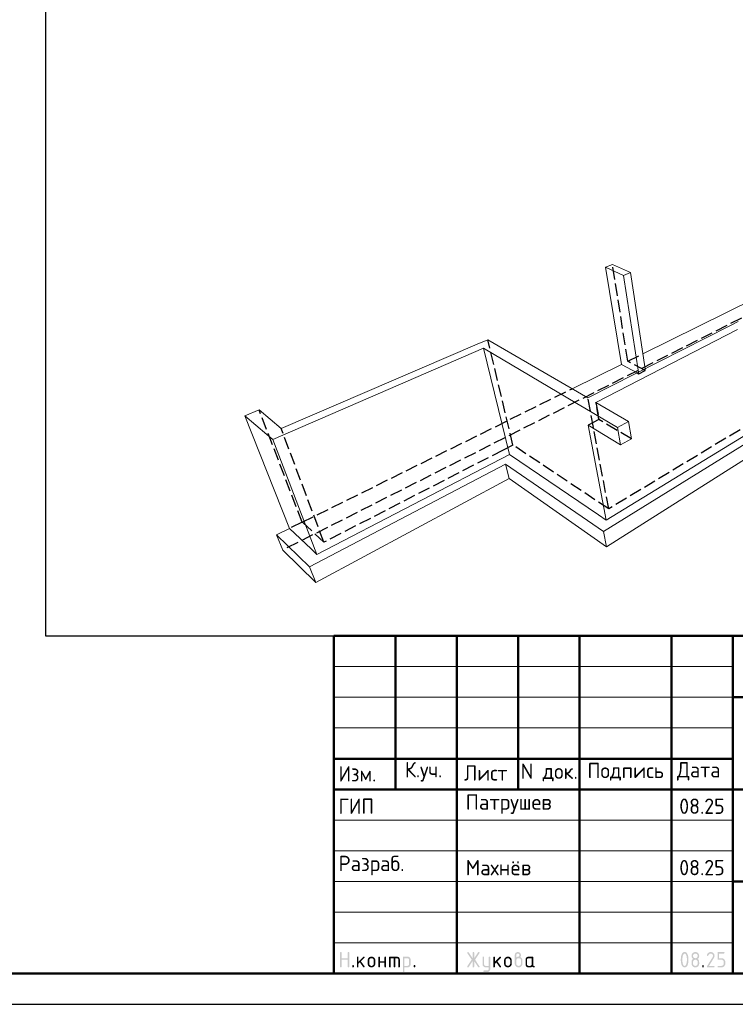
# Model space of a CAD drawing. Header units: millimetres. Extents: x 0 to 42000, y 0 to 29700.
# Tile 7 of 11: x 17880 to 29538, y 0 to 16035. Entities that reach past the tile are written whole.
import ezdxf

# ---------------------------------------------------------------- set-up
doc = ezdxf.new("R2010")
doc.units = ezdxf.units.MM
doc.linetypes.add('______2', pattern=[270, 200, -70])
doc.layers.add('Standard', color=7, linetype='Continuous', lineweight=25)
doc.layers.add('Примечания', color=7, linetype='Continuous', lineweight=13)
doc.styles.add('ISOCPEUR', font='txt')

msp = doc.modelspace()

# ---------------------------------------------------------------- hatches: boundary and pattern name
at = {"layer": 'Standard', "linetype": 'Continuous', "lineweight": 25, "transparency": 33554687}
for points in [[(23099, 614), (23099, 839), (23099, 840), (23099, 842), (23099, 843), (23100, 844), (23100, 845), (23101, 846), (23101, 847), (23102, 848), (23103, 849), (23104, 850), (23105, 850), (23106, 851), (23107, 851), (23109, 851), (23110, 851), (23112, 851), (23113, 851), (23115, 851), (23116, 851), (23117, 851), (23118, 850), (23119, 850), (23120, 849), (23121, 848), (23122, 847), (23122, 846), (23123, 845), (23123, 844), (23124, 843), (23124, 842), (23124, 840), (23124, 839), (23124, 751), (23224, 751), (23224, 839), (23224, 840), (23224, 842), (23224, 843), (23225, 844), (23225, 845), (23226, 846), (23226, 847), (23227, 848), (23228, 849), (23229, 850), (23230, 850), (23231, 851), (23232, 851), (23233, 851), (23235, 851), (23236, 851), (23238, 851), (23239, 851), (23241, 851), (23242, 851), (23243, 850), (23244, 850), (23245, 849), (23246, 848), (23247, 847), (23247, 846), (23248, 845), (23248, 844), (23249, 843), (23249, 842), (23249, 840), (23249, 839), (23249, 614), (23249, 612), (23249, 611), (23249, 609), (23248, 608), (23248, 607), (23247, 606), (23247, 605), (23246, 604), (23245, 604), (23244, 603), (23243, 602), (23242, 602), (23241, 602), (23239, 601), (23238, 601), (23236, 601), (23235, 601), (23233, 601), (23232, 602), (23231, 602), (23230, 602), (23229, 603), (23228, 604), (23227, 604), (23226, 605), (23226, 606), (23225, 607), (23225, 608), (23224, 609), (23224, 611), (23224, 612), (23224, 614), (23224, 726), (23124, 726), (23124, 614), (23124, 612), (23124, 611), (23124, 609), (23123, 608), (23123, 607), (23122, 606), (23122, 605), (23121, 604), (23120, 604), (23119, 603), (23118, 602), (23117, 602), (23116, 602), (23115, 601), (23113, 601), (23112, 601), (23110, 601), (23109, 601), (23107, 602), (23106, 602), (23105, 602), (23104, 603), (23103, 604), (23102, 604), (23101, 605), (23101, 606), (23100, 607), (23100, 608), (23099, 609), (23099, 611), (23099, 612)], [(25259, 704), (25194, 607), (25193, 605), (25192, 604), (25191, 603), (25190, 603), (25188, 602), (25187, 602), (25185, 601), (25183, 601), (25182, 601), (25180, 601), (25179, 602), (25178, 602), (25177, 603), (25176, 603), (25175, 604), (25174, 605), (25173, 605), (25173, 606), (25172, 607), (25172, 609), (25171, 610), (25171, 611), (25171, 613), (25171, 614), (25171, 616), (25172, 618), (25172, 619), (25173, 621), (25243, 726), (25173, 832), (25172, 833), (25172, 835), (25171, 837), (25171, 838), (25171, 840), (25171, 841), (25171, 843), (25172, 844), (25172, 845), (25173, 846), (25173, 847), (25174, 848), (25175, 849), (25176, 849), (25177, 850), (25178, 850), (25179, 851), (25181, 851), (25182, 851), (25184, 851), (25185, 851), (25187, 851), (25188, 851), (25189, 850), (25191, 849), (25192, 848), (25193, 847), (25194, 846), (25259, 749), (25259, 839), (25259, 840), (25259, 842), (25259, 843), (25259, 844), (25260, 845), (25260, 846), (25261, 847), (25262, 848), (25262, 849), (25263, 850), (25264, 850), (25266, 851), (25267, 851), (25268, 851), (25269, 851), (25271, 851), (25273, 851), (25274, 851), (25275, 851), (25277, 851), (25278, 850), (25279, 850), (25280, 849), (25280, 848), (25281, 847), (25282, 846), (25282, 845), (25283, 844), (25283, 843), (25283, 842), (25284, 840), (25284, 839), (25284, 749), (25348, 846), (25349, 847), (25350, 848), (25351, 849), (25353, 850), (25354, 851), (25356, 851), (25357, 851), (25359, 851), (25360, 851), (25361, 851), (25362, 851), (25363, 850), (25365, 850), (25366, 849), (25367, 848), (25367, 847), (25368, 847), (25369, 846), (25370, 845), (25370, 843), (25371, 842), (25371, 841), (25371, 840), (25371, 839), (25371, 837), (25371, 835), (25370, 833), (25369, 832), (25299, 726), (25369, 621), (25370, 619), (25371, 617), (25371, 616), (25371, 614), (25371, 613), (25371, 611), (25371, 610), (25370, 609), (25370, 608), (25369, 607), (25368, 606), (25368, 605), (25367, 604), (25366, 603), (25365, 603), (25364, 602), (25363, 602), (25361, 602), (25360, 601), (25359, 601), (25357, 601), (25356, 602), (25354, 602), (25353, 603), (25351, 603), (25350, 604), (25349, 605), (25348, 607), (25284, 704), (25284, 614), (25284, 612), (25283, 611), (25283, 609), (25283, 608), (25282, 607), (25282, 606), (25281, 605), (25280, 604), (25280, 604), (25279, 603), (25278, 602), (25277, 602), (25275, 602), (25274, 601), (25273, 601), (25271, 601), (25269, 601), (25268, 601), (25267, 602), (25266, 602), (25264, 602), (25263, 603), (25262, 604), (25262, 604), (25261, 605), (25260, 606), (25260, 607), (25259, 608), (25259, 609), (25259, 611), (25259, 612), (25259, 614)], [(29137, 851), (29140, 851), (29144, 851), (29147, 851), (29150, 850), (29153, 850), (29156, 849), (29158, 848), (29161, 847), (29164, 846), (29167, 844), (29169, 843), (29172, 841), (29174, 839), (29177, 837), (29179, 835), (29181, 833), (29184, 831), (29186, 828), (29188, 826), (29189, 823), (29191, 821), (29193, 818), (29194, 816), (29195, 813), (29196, 810), (29197, 807), (29198, 804), (29198, 801), (29199, 798), (29199, 795), (29200, 792), (29200, 789), (29200, 784), (29199, 780), (29198, 775), (29197, 771), (29195, 766), (29193, 762), (29191, 757), (29188, 753), (29110, 626), (29187, 626), (29189, 626), (29190, 626), (29191, 626), (29193, 626), (29194, 625), (29195, 625), (29196, 624), (29197, 623), (29197, 622), (29198, 621), (29198, 620), (29199, 619), (29199, 618), (29199, 617), (29200, 615), (29200, 614), (29200, 612), (29199, 611), (29199, 610), (29199, 608), (29198, 607), (29198, 606), (29197, 605), (29197, 604), (29196, 604), (29195, 603), (29194, 602), (29193, 602), (29191, 602), (29190, 601), (29189, 601), (29187, 601), (29087, 601), (29086, 601), (29084, 601), (29083, 602), (29082, 602), (29081, 602), (29080, 603), (29079, 604), (29078, 604), (29077, 605), (29076, 606), (29076, 607), (29075, 608), (29075, 609), (29075, 611), (29075, 612), (29075, 614), (29075, 616), (29075, 617), (29076, 619), (29077, 621), (29168, 768), (29170, 771), (29171, 773), (29172, 776), (29173, 778), (29174, 781), (29174, 783), (29175, 786), (29175, 789), (29175, 793), (29174, 796), (29173, 800), (29172, 803), (29171, 806), (29168, 809), (29166, 813), (29164, 815), (29161, 818), (29158, 820), (29155, 822), (29152, 823), (29148, 825), (29145, 826), (29141, 826), (29137, 826), (29135, 826), (29132, 826), (29129, 825), (29127, 824), (29124, 823), (29122, 822), (29119, 820), (29117, 818), (29114, 816), (29112, 814), (29110, 812), (29107, 809), (29105, 806), (29103, 802), (29100, 799), (29098, 795), (29097, 793), (29096, 792), (29095, 791), (29094, 790), (29092, 790), (29091, 789), (29089, 789), (29087, 789), (29086, 789), (29084, 789), (29083, 789), (29082, 790), (29081, 790), (29080, 791), (29079, 791), (29078, 792), (29077, 793), (29076, 794), (29076, 795), (29075, 796), (29075, 797), (29075, 798), (29075, 800), (29075, 801), (29075, 803), (29075, 804), (29075, 805), (29076, 806), (29079, 812), (29082, 817), (29085, 822), (29088, 826), (29092, 830), (29095, 834), (29099, 837), (29103, 840), (29107, 843), (29111, 845), (29115, 847), (29119, 848), (29123, 850), (29128, 851), (29132, 851)], [(29250, 739), (29250, 839), (29250, 840), (29250, 842), (29250, 843), (29250, 844), (29251, 845), (29251, 846), (29252, 847), (29253, 848), (29253, 849), (29254, 850), (29255, 850), (29257, 851), (29258, 851), (29259, 851), (29261, 851), (29262, 851), (29349, 851), (29351, 851), (29352, 851), (29354, 851), (29355, 851), (29356, 850), (29357, 850), (29358, 849), (29359, 848), (29359, 847), (29360, 846), (29361, 845), (29361, 844), (29361, 843), (29362, 842), (29362, 840), (29362, 839), (29362, 837), (29362, 836), (29361, 834), (29361, 833), (29361, 832), (29360, 831), (29359, 830), (29359, 829), (29358, 829), (29357, 828), (29356, 827), (29355, 827), (29354, 827), (29352, 826), (29351, 826), (29349, 826), (29275, 826), (29275, 751), (29312, 751), (29315, 751), (29318, 751), (29322, 751), (29324, 750), (29327, 750), (29330, 749), (29333, 748), (29336, 747), (29339, 746), (29341, 744), (29344, 743), (29347, 741), (29349, 739), (29351, 737), (29354, 735), (29356, 733), (29358, 731), (29360, 728), (29362, 726), (29364, 723), (29366, 721), (29367, 718), (29369, 715), (29370, 713), (29371, 710), (29372, 707), (29373, 704), (29373, 701), (29374, 698), (29374, 695), (29374, 692), (29374, 689), (29374, 664), (29374, 661), (29374, 657), (29374, 654), (29373, 651), (29373, 648), (29372, 645), (29371, 643), (29370, 640), (29369, 637), (29367, 634), (29366, 632), (29364, 629), (29362, 627), (29360, 624), (29358, 622), (29356, 620), (29354, 617), (29351, 615), (29349, 613), (29346, 612), (29344, 610), (29341, 608), (29339, 607), (29336, 606), (29333, 605), (29330, 604), (29327, 603), (29324, 602), (29321, 602), (29318, 602), (29315, 601), (29312, 601), (29262, 601), (29261, 601), (29259, 601), (29258, 602), (29257, 602), (29255, 602), (29254, 603), (29253, 604), (29253, 604), (29252, 605), (29251, 606), (29251, 607), (29250, 608), (29250, 610), (29250, 611), (29250, 612), (29250, 614), (29250, 615), (29250, 617), (29250, 618), (29250, 619), (29251, 620), (29251, 621), (29252, 622), (29253, 623), (29253, 624), (29254, 625), (29255, 625), (29257, 626), (29258, 626), (29259, 626), (29261, 626), (29262, 626), (29312, 626), (29316, 626), (29319, 627), (29323, 628), (29326, 629), (29330, 630), (29333, 632), (29336, 634), (29338, 637), (29341, 640), (29343, 643), (29345, 646), (29347, 649), (29348, 653), (29349, 656), (29349, 660), (29349, 664), (29349, 689), (29349, 693), (29349, 696), (29348, 700), (29347, 703), (29345, 707), (29343, 710), (29341, 713), (29338, 715), (29336, 718), (29333, 720), (29330, 722), (29326, 724), (29323, 725), (29319, 726), (29316, 726), (29312, 726), (29262, 726), (29261, 726), (29259, 726), (29258, 727), (29257, 727), (29255, 727), (29254, 728), (29253, 729), (29253, 729), (29252, 730), (29251, 731), (29251, 732), (29250, 733), (29250, 734), (29250, 736), (29250, 737)], [(23399, 694), (23478, 773), (23478, 773), (23479, 774), (23480, 775), (23482, 775), (23483, 776), (23484, 776), (23485, 776), (23486, 776), (23488, 776), (23489, 776), (23491, 776), (23492, 775), (23493, 775), (23494, 774), (23495, 774), (23496, 773), (23497, 772), (23497, 771), (23498, 770), (23498, 769), (23499, 768), (23499, 767), (23499, 765), (23499, 764), (23499, 762), (23499, 761), (23498, 760), (23498, 759), (23497, 758), (23497, 757), (23496, 756), (23495, 755), (23440, 700), (23496, 621), (23498, 619), (23498, 617), (23499, 616), (23499, 614), (23499, 612), (23499, 611), (23499, 609), (23498, 608), (23498, 607), (23497, 606), (23497, 605), (23496, 604), (23495, 604), (23494, 603), (23493, 602), (23492, 602), (23491, 602), (23489, 601), (23488, 601), (23486, 601), (23485, 601), (23483, 602), (23482, 602), (23480, 603), (23479, 603), (23478, 604), (23477, 605), (23476, 607), (23422, 682), (23399, 659), (23399, 614), (23399, 612), (23399, 611), (23399, 609), (23398, 608), (23398, 607), (23397, 606), (23397, 605), (23396, 604), (23395, 604), (23394, 603), (23393, 602), (23392, 602), (23391, 602), (23389, 601), (23388, 601), (23386, 601), (23385, 601), (23383, 601), (23382, 602), (23381, 602), (23380, 602), (23379, 603), (23378, 604), (23377, 604), (23376, 605), (23376, 606), (23375, 607), (23375, 608), (23374, 609), (23374, 611), (23374, 612), (23374, 614), (23374, 764), (23374, 765), (23374, 767), (23374, 768), (23375, 769), (23375, 770), (23376, 771), (23376, 772), (23377, 773), (23378, 774), (23379, 774), (23380, 775), (23381, 775), (23382, 776), (23383, 776), (23385, 776), (23386, 776), (23388, 776), (23389, 776), (23391, 776), (23392, 775), (23393, 775), (23394, 774), (23395, 774), (23396, 773), (23397, 772), (23397, 771), (23398, 770), (23398, 769), (23399, 768), (23399, 767), (23399, 765), (23399, 764)], [(23749, 676), (23749, 614), (23749, 612), (23748, 611), (23748, 609), (23748, 608), (23747, 607), (23747, 606), (23746, 605), (23746, 604), (23745, 604), (23744, 603), (23743, 602), (23742, 602), (23740, 602), (23739, 601), (23738, 601), (23736, 601), (23735, 601), (23733, 601), (23732, 602), (23731, 602), (23729, 602), (23729, 603), (23728, 604), (23727, 604), (23726, 605), (23725, 606), (23725, 607), (23724, 608), (23724, 609), (23724, 611), (23724, 612), (23724, 614), (23724, 764), (23724, 765), (23724, 767), (23724, 768), (23724, 769), (23725, 770), (23725, 771), (23726, 772), (23727, 773), (23728, 774), (23729, 774), (23729, 775), (23731, 775), (23732, 776), (23733, 776), (23735, 776), (23736, 776), (23738, 776), (23739, 776), (23740, 776), (23742, 775), (23743, 775), (23744, 774), (23745, 774), (23746, 773), (23746, 772), (23747, 771), (23747, 770), (23748, 769), (23748, 768), (23748, 767), (23749, 765), (23749, 764), (23749, 701), (23823, 701), (23823, 764), (23823, 765), (23824, 767), (23824, 768), (23824, 769), (23825, 770), (23825, 771), (23826, 772), (23826, 773), (23827, 774), (23828, 774), (23829, 775), (23830, 775), (23832, 776), (23833, 776), (23834, 776), (23836, 776), (23837, 776), (23839, 776), (23840, 776), (23841, 775), (23843, 775), (23843, 774), (23844, 774), (23845, 773), (23846, 772), (23847, 771), (23847, 770), (23848, 769), (23848, 768), (23848, 767), (23848, 765), (23848, 764), (23848, 614), (23848, 612), (23848, 611), (23848, 609), (23848, 608), (23847, 607), (23847, 606), (23846, 605), (23845, 604), (23844, 604), (23843, 603), (23843, 602), (23841, 602), (23840, 602), (23839, 601), (23837, 601), (23836, 601), (23834, 601), (23833, 601), (23832, 602), (23830, 602), (23829, 602), (23828, 603), (23827, 604), (23826, 604), (23826, 605), (23825, 606), (23825, 607), (23824, 608), (23824, 609), (23824, 611), (23823, 612), (23823, 614), (23823, 676)], [(23911, 776), (24023, 776), (24026, 776), (24028, 776), (24031, 776), (24033, 775), (24036, 775), (24038, 774), (24040, 773), (24043, 773), (24045, 772), (24047, 770), (24049, 769), (24051, 768), (24053, 767), (24055, 765), (24057, 763), (24059, 762), (24061, 760), (24062, 758), (24064, 756), (24065, 754), (24067, 752), (24068, 750), (24069, 748), (24070, 745), (24071, 743), (24071, 741), (24072, 739), (24072, 736), (24073, 734), (24073, 731), (24073, 729), (24073, 726), (24073, 614), (24073, 612), (24073, 611), (24073, 609), (24073, 608), (24072, 607), (24072, 606), (24071, 605), (24070, 604), (24069, 604), (24068, 603), (24067, 602), (24066, 602), (24065, 602), (24064, 601), (24062, 601), (24061, 601), (24059, 601), (24058, 601), (24057, 602), (24055, 602), (24054, 602), (24053, 603), (24052, 604), (24051, 604), (24051, 605), (24050, 606), (24049, 607), (24049, 608), (24049, 609), (24048, 611), (24048, 612), (24048, 614), (24048, 726), (24048, 729), (24048, 731), (24047, 734), (24046, 736), (24046, 738), (24044, 740), (24043, 742), (24041, 744), (24039, 746), (24037, 747), (24035, 748), (24033, 749), (24031, 750), (24028, 751), (24026, 751), (24023, 751), (23998, 751), (23998, 614), (23998, 612), (23998, 611), (23998, 609), (23998, 608), (23997, 607), (23997, 606), (23996, 605), (23995, 604), (23995, 604), (23994, 603), (23993, 602), (23991, 602), (23990, 602), (23989, 601), (23987, 601), (23986, 601), (23984, 601), (23983, 601), (23982, 602), (23980, 602), (23979, 602), (23978, 603), (23977, 604), (23977, 604), (23976, 605), (23975, 606), (23975, 607), (23974, 608), (23974, 609), (23974, 611), (23973, 612), (23973, 614), (23973, 751), (23924, 751), (23924, 614), (23924, 612), (23923, 611), (23923, 609), (23923, 608), (23922, 607), (23922, 606), (23921, 605), (23920, 604), (23920, 604), (23919, 603), (23918, 602), (23916, 602), (23915, 602), (23914, 601), (23913, 601), (23911, 601), (23909, 601), (23908, 601), (23907, 602), (23906, 602), (23904, 602), (23903, 603), (23902, 604), (23902, 604), (23901, 605), (23900, 606), (23900, 607), (23899, 608), (23899, 609), (23899, 611), (23898, 612), (23898, 614), (23898, 764), (23898, 765), (23899, 767), (23899, 768), (23899, 769), (23900, 770), (23900, 771), (23901, 772), (23902, 773), (23902, 774), (23903, 774), (23904, 775), (23906, 775), (23907, 776), (23908, 776), (23909, 776)], [(25521, 576), (25521, 601), (25471, 601), (25468, 601), (25466, 602), (25463, 602), (25461, 602), (25458, 603), (25456, 603), (25454, 604), (25452, 605), (25449, 606), (25447, 607), (25445, 608), (25443, 609), (25441, 611), (25439, 612), (25437, 614), (25436, 616), (25434, 618), (25432, 620), (25431, 622), (25429, 624), (25428, 626), (25427, 628), (25426, 630), (25425, 632), (25424, 634), (25423, 637), (25422, 639), (25422, 641), (25422, 644), (25421, 646), (25421, 649), (25421, 651), (25421, 764), (25421, 765), (25421, 767), (25421, 768), (25422, 769), (25422, 770), (25423, 771), (25423, 772), (25424, 773), (25425, 774), (25426, 774), (25427, 775), (25428, 775), (25429, 776), (25431, 776), (25432, 776), (25434, 776), (25435, 776), (25437, 776), (25438, 776), (25439, 775), (25440, 775), (25441, 774), (25442, 774), (25443, 773), (25444, 772), (25444, 771), (25445, 770), (25445, 769), (25446, 768), (25446, 767), (25446, 765), (25446, 764), (25446, 651), (25446, 649), (25447, 646), (25447, 644), (25448, 642), (25449, 640), (25450, 638), (25452, 636), (25454, 634), (25455, 632), (25457, 630), (25459, 629), (25462, 628), (25464, 627), (25466, 627), (25468, 626), (25471, 626), (25521, 626), (25521, 764), (25521, 765), (25521, 767), (25521, 768), (25522, 769), (25522, 770), (25523, 771), (25523, 772), (25524, 773), (25525, 774), (25526, 774), (25527, 775), (25528, 775), (25529, 776), (25530, 776), (25532, 776), (25533, 776), (25535, 776), (25536, 776), (25538, 776), (25539, 775), (25540, 775), (25541, 774), (25542, 774), (25543, 773), (25544, 772), (25544, 771), (25545, 770), (25545, 769), (25545, 768), (25546, 767), (25546, 765), (25546, 764), (25546, 576), (25546, 574), (25546, 571), (25545, 569), (25545, 566), (25545, 564), (25544, 562), (25543, 559), (25542, 557), (25541, 555), (25540, 553), (25539, 551), (25538, 549), (25537, 547), (25535, 545), (25533, 543), (25532, 541), (25530, 539), (25528, 538), (25526, 536), (25524, 535), (25522, 533), (25520, 532), (25518, 531), (25516, 530), (25514, 529), (25511, 528), (25509, 528), (25507, 527), (25504, 527), (25502, 527), (25499, 526), (25497, 526), (25446, 526), (25445, 526), (25443, 527), (25442, 527), (25441, 527), (25440, 528), (25439, 528), (25438, 529), (25437, 529), (25436, 530), (25435, 531), (25435, 532), (25434, 533), (25434, 535), (25434, 536), (25434, 537), (25434, 539), (25434, 540), (25434, 541), (25434, 542), (25435, 544), (25435, 545), (25436, 546), (25436, 547), (25437, 548), (25438, 549), (25439, 549), (25440, 550), (25442, 550), (25443, 551), (25444, 551), (25445, 551), (25446, 551), (25496, 551), (25499, 551), (25501, 552), (25503, 552), (25506, 553), (25508, 554), (25510, 555), (25512, 557), (25514, 558), (25515, 560), (25517, 562), (25518, 564), (25519, 566), (25520, 568), (25520, 571), (25521, 573)], [(25621, 694), (25700, 773), (25700, 773), (25701, 774), (25702, 775), (25704, 775), (25705, 776), (25706, 776), (25707, 776), (25708, 776), (25710, 776), (25711, 776), (25713, 776), (25714, 775), (25715, 775), (25716, 774), (25717, 774), (25718, 773), (25719, 772), (25719, 771), (25720, 770), (25720, 769), (25721, 768), (25721, 767), (25721, 765), (25721, 764), (25721, 762), (25721, 761), (25721, 760), (25720, 759), (25720, 758), (25719, 757), (25718, 756), (25717, 755), (25662, 700), (25719, 621), (25720, 619), (25720, 617), (25721, 616), (25721, 614), (25721, 612), (25721, 611), (25721, 609), (25720, 608), (25720, 607), (25719, 606), (25719, 605), (25718, 604), (25717, 604), (25716, 603), (25715, 602), (25714, 602), (25713, 602), (25711, 601), (25710, 601), (25708, 601), (25707, 601), (25705, 602), (25704, 602), (25703, 603), (25701, 603), (25700, 604), (25699, 605), (25698, 607), (25644, 682), (25621, 659), (25621, 614), (25621, 612), (25621, 611), (25621, 609), (25620, 608), (25620, 607), (25619, 606), (25619, 605), (25618, 604), (25617, 604), (25616, 603), (25615, 602), (25614, 602), (25613, 602), (25611, 601), (25610, 601), (25608, 601), (25607, 601), (25606, 601), (25604, 602), (25603, 602), (25602, 602), (25601, 603), (25600, 604), (25599, 604), (25598, 605), (25598, 606), (25597, 607), (25597, 608), (25596, 609), (25596, 611), (25596, 612), (25596, 614), (25596, 764), (25596, 765), (25596, 767), (25596, 768), (25597, 769), (25597, 770), (25598, 771), (25598, 772), (25599, 773), (25600, 774), (25601, 774), (25602, 775), (25603, 775), (25604, 776), (25606, 776), (25607, 776), (25608, 776), (25610, 776), (25611, 776), (25613, 776), (25614, 775), (25615, 775), (25616, 774), (25617, 774), (25618, 773), (25619, 772), (25619, 771), (25620, 770), (25620, 769), (25621, 768), (25621, 767), (25621, 765), (25621, 764)], [(23299, 626), (23299, 628), (23299, 629), (23299, 631), (23300, 632), (23300, 633), (23301, 634), (23301, 635), (23302, 636), (23303, 637), (23304, 637), (23305, 638), (23306, 638), (23307, 638), (23309, 639), (23310, 639), (23312, 639), (23313, 639), (23314, 639), (23316, 638), (23317, 638), (23318, 638), (23319, 637), (23320, 637), (23321, 636), (23322, 635), (23322, 634), (23323, 633), (23323, 632), (23324, 631), (23324, 629), (23324, 628), (23324, 626), (23324, 614), (23324, 612), (23324, 611), (23324, 610), (23323, 608), (23323, 607), (23322, 606), (23322, 605), (23321, 604), (23320, 604), (23319, 603), (23318, 602), (23317, 602), (23316, 602), (23314, 601), (23313, 601), (23312, 601), (23310, 601), (23309, 601), (23307, 602), (23306, 602), (23305, 602), (23304, 603), (23303, 604), (23302, 604), (23301, 605), (23301, 606), (23300, 607), (23300, 608), (23299, 610), (23299, 611), (23299, 612), (23299, 614)], [(24298, 626), (24298, 628), (24298, 629), (24299, 631), (24299, 632), (24299, 633), (24300, 634), (24301, 635), (24301, 636), (24302, 637), (24303, 637), (24304, 638), (24305, 638), (24307, 638), (24308, 639), (24309, 639), (24311, 639), (24312, 639), (24314, 639), (24315, 638), (24316, 638), (24317, 638), (24318, 637), (24319, 637), (24320, 636), (24321, 635), (24322, 634), (24322, 633), (24323, 632), (24323, 631), (24323, 629), (24323, 628), (24323, 626), (24323, 614), (24323, 612), (24323, 611), (24323, 610), (24323, 608), (24322, 607), (24322, 606), (24321, 605), (24320, 604), (24319, 604), (24318, 603), (24317, 602), (24316, 602), (24315, 602), (24314, 601), (24312, 601), (24311, 601), (24309, 601), (24308, 601), (24307, 602), (24305, 602), (24304, 602), (24303, 603), (24302, 604), (24301, 604), (24301, 605), (24300, 606), (24299, 607), (24299, 608), (24299, 610), (24298, 611), (24298, 612), (24298, 614)], [(29000, 626), (29000, 628), (29000, 629), (29000, 631), (29001, 632), (29001, 633), (29002, 634), (29002, 635), (29003, 636), (29004, 637), (29005, 637), (29006, 638), (29007, 638), (29008, 638), (29009, 639), (29011, 639), (29012, 639), (29014, 639), (29015, 639), (29017, 638), (29018, 638), (29019, 638), (29020, 637), (29021, 637), (29022, 636), (29023, 635), (29023, 634), (29024, 633), (29024, 632), (29024, 631), (29025, 629), (29025, 628), (29025, 626), (29025, 614), (29025, 612), (29025, 611), (29024, 610), (29024, 608), (29024, 607), (29023, 606), (29023, 605), (29022, 604), (29021, 604), (29020, 603), (29019, 602), (29018, 602), (29017, 602), (29015, 601), (29014, 601), (29012, 601), (29011, 601), (29009, 601), (29008, 602), (29007, 602), (29006, 602), (29005, 603), (29004, 604), (29003, 604), (29002, 605), (29002, 606), (29001, 607), (29001, 608), (29000, 610), (29000, 611), (29000, 612), (29000, 614)]]:
    msp.add_hatch(color=7, dxfattribs=at).paths.add_polyline_path(points, flags=16)
h = msp.add_hatch(color=7, dxfattribs=at)
h.paths.add_polyline_path([(25971, 764), (25975, 767), (25979, 769), (25982, 772), (25986, 773), (25990, 775), (25993, 775), (25997, 776), (26000, 776), (26002, 776), (26004, 777), (26006, 777), (26007, 778), (26009, 779), (26011, 781), (26013, 783), (26014, 785), (26016, 787), (26017, 789), (26018, 791), (26019, 793), (26020, 795), (26020, 797), (26021, 799), (26021, 801), (26021, 804), (26020, 806), (26020, 809), (26019, 811), (26018, 813), (26017, 815), (26015, 817), (26014, 819), (26012, 821), (26010, 822), (26008, 824), (26005, 824), (26003, 825), (26001, 826), (25998, 826), (25996, 826), (25993, 826), (25991, 826), (25988, 825), (25986, 824), (25984, 823), (25982, 822), (25980, 821), (25978, 819), (25976, 817), (25975, 815), (25973, 813), (25973, 811), (25972, 809), (25971, 806), (25971, 804), (25971, 801)])
h.paths.add_polyline_path([(26033, 771), (26037, 769), (26041, 767), (26045, 765), (26048, 762), (26052, 759), (26055, 756), (26058, 752), (26060, 748), (26063, 744), (26065, 740), (26067, 736), (26068, 732), (26069, 727), (26070, 723), (26070, 718), (26070, 714), (26070, 664), (26070, 661), (26070, 657), (26070, 654), (26069, 651), (26069, 648), (26068, 645), (26067, 642), (26066, 640), (26065, 637), (26063, 634), (26062, 632), (26060, 629), (26058, 627), (26056, 624), (26054, 622), (26052, 619), (26050, 617), (26048, 615), (26045, 613), (26043, 612), (26040, 610), (26037, 608), (26035, 607), (26032, 606), (26029, 605), (26026, 604), (26024, 603), (26021, 602), (26018, 602), (26014, 602), (26011, 601), (26008, 601), (26005, 601), (26002, 602), (25999, 602), (25996, 602), (25993, 603), (25990, 604), (25987, 605), (25984, 606), (25981, 607), (25979, 608), (25976, 610), (25973, 612), (25971, 613), (25968, 615), (25966, 617), (25964, 620), (25962, 622), (25960, 624), (25958, 627), (25956, 629), (25954, 632), (25953, 634), (25951, 637), (25950, 640), (25949, 643), (25948, 645), (25947, 648), (25947, 651), (25946, 654), (25946, 657), (25946, 661), (25946, 664), (25946, 801), (25946, 804), (25946, 806), (25946, 809), (25947, 811), (25947, 814), (25948, 816), (25948, 818), (25949, 821), (25950, 823), (25951, 825), (25953, 827), (25954, 829), (25955, 831), (25957, 833), (25958, 835), (25960, 837), (25962, 839), (25964, 840), (25966, 842), (25968, 843), (25970, 845), (25972, 846), (25974, 847), (25976, 848), (25979, 849), (25981, 849), (25983, 850), (25986, 850), (25988, 851), (25990, 851), (25993, 851), (25996, 851), (25998, 851), (26001, 851), (26003, 851), (26006, 850), (26008, 850), (26010, 849), (26013, 849), (26015, 848), (26017, 847), (26019, 846), (26021, 844), (26023, 843), (26025, 842), (26027, 840), (26029, 839), (26031, 837), (26033, 835), (26034, 833), (26036, 831), (26037, 829), (26039, 827), (26040, 825), (26041, 823), (26042, 821), (26043, 818), (26043, 816), (26044, 814), (26045, 811), (26045, 809), (26045, 806), (26045, 804), (26045, 801), (26045, 797), (26045, 792), (26044, 788), (26042, 784), (26041, 781), (26038, 777), (26036, 774)], flags=16)
h.paths.add_polyline_path([(26045, 664), (26045, 714), (26045, 718), (26045, 721), (26044, 725), (26043, 728), (26041, 732), (26039, 735), (26037, 738), (26035, 740), (26032, 743), (26029, 745), (26026, 747), (26023, 749), (26019, 750), (26016, 751), (26012, 751), (26008, 751), (26004, 751), (26001, 751), (25997, 750), (25994, 749), (25990, 747), (25987, 745), (25984, 743), (25982, 740), (25979, 738), (25977, 735), (25975, 732), (25973, 728), (25972, 725), (25971, 721), (25971, 718), (25971, 714), (25971, 664), (25971, 660), (25971, 656), (25972, 653), (25973, 649), (25975, 646), (25977, 643), (25979, 640), (25982, 637), (25984, 634), (25987, 632), (25990, 630), (25994, 629), (25997, 628), (26001, 627), (26004, 626), (26008, 626), (26012, 626), (26016, 627), (26019, 628), (26023, 629), (26026, 630), (26029, 633), (26032, 635), (26035, 637), (26037, 640), (26039, 643), (26041, 646), (26043, 649), (26044, 653), (26045, 656), (26045, 660)])
h = msp.add_hatch(color=7, dxfattribs=at)
h.paths.add_polyline_path([(28750, 726), (28750, 734), (28749, 742), (28749, 749), (28748, 756), (28747, 764), (28746, 771), (28745, 778), (28743, 785), (28742, 790), (28741, 795), (28739, 799), (28738, 803), (28736, 807), (28734, 810), (28732, 813), (28731, 816), (28729, 818), (28727, 820), (28724, 822), (28722, 824), (28720, 825), (28718, 826), (28715, 826), (28712, 826), (28710, 826), (28708, 826), (28705, 825), (28703, 824), (28701, 822), (28699, 820), (28696, 818), (28695, 816), (28693, 813), (28691, 810), (28689, 807), (28688, 803), (28686, 799), (28685, 794), (28683, 790), (28682, 785), (28680, 778), (28679, 770), (28678, 763), (28677, 756), (28676, 749), (28676, 741), (28675, 734), (28675, 726), (28675, 719), (28676, 711), (28676, 704), (28677, 696), (28678, 689), (28679, 682), (28680, 675), (28682, 668), (28683, 663), (28684, 658), (28686, 654), (28687, 650), (28689, 646), (28691, 643), (28693, 639), (28694, 637), (28696, 634), (28698, 632), (28701, 630), (28703, 629), (28705, 628), (28707, 627), (28710, 626), (28712, 626), (28715, 626), (28718, 627), (28720, 628), (28722, 629), (28724, 630), (28727, 632), (28729, 634), (28731, 637), (28732, 639), (28734, 643), (28736, 646), (28738, 650), (28739, 654), (28741, 658), (28742, 663), (28743, 668), (28745, 675), (28746, 682), (28747, 689), (28748, 696), (28749, 704), (28749, 711), (28750, 719)])
h.paths.add_polyline_path([(28775, 726), (28775, 721), (28775, 715), (28775, 710), (28774, 705), (28774, 699), (28773, 694), (28773, 689), (28772, 685), (28771, 680), (28771, 675), (28770, 671), (28769, 666), (28768, 662), (28766, 657), (28765, 653), (28764, 649), (28762, 643), (28760, 638), (28757, 633), (28755, 628), (28752, 624), (28749, 620), (28746, 616), (28743, 613), (28740, 610), (28736, 608), (28733, 606), (28729, 604), (28725, 603), (28721, 602), (28717, 601), (28712, 601), (28708, 601), (28704, 602), (28700, 603), (28696, 604), (28692, 606), (28689, 608), (28685, 610), (28682, 613), (28679, 616), (28676, 620), (28673, 624), (28670, 628), (28668, 632), (28665, 638), (28663, 643), (28661, 649), (28660, 653), (28658, 657), (28657, 661), (28656, 666), (28655, 670), (28654, 675), (28654, 680), (28653, 684), (28652, 689), (28652, 694), (28651, 699), (28651, 705), (28650, 710), (28650, 715), (28650, 721), (28650, 726), (28650, 732), (28650, 737), (28650, 743), (28651, 748), (28651, 753), (28652, 758), (28652, 763), (28653, 768), (28654, 773), (28654, 778), (28655, 782), (28656, 787), (28657, 791), (28658, 795), (28660, 800), (28661, 804), (28663, 810), (28665, 815), (28668, 820), (28670, 825), (28673, 829), (28676, 833), (28679, 836), (28682, 839), (28685, 842), (28689, 845), (28692, 847), (28696, 848), (28700, 850), (28704, 851), (28708, 851), (28712, 851), (28717, 851), (28721, 851), (28725, 850), (28729, 848), (28733, 847), (28736, 845), (28740, 842), (28743, 839), (28746, 836), (28749, 833), (28752, 829), (28755, 824), (28757, 820), (28760, 815), (28762, 810), (28764, 804), (28765, 799), (28766, 795), (28768, 791), (28769, 787), (28770, 782), (28771, 777), (28771, 773), (28772, 768), (28773, 763), (28773, 758), (28774, 753), (28774, 748), (28775, 743), (28775, 737), (28775, 732)], flags=16)
h = msp.add_hatch(color=7, dxfattribs=at)
h.paths.add_polyline_path([(28887, 626), (28891, 626), (28895, 627), (28898, 628), (28902, 629), (28905, 630), (28908, 632), (28911, 634), (28914, 637), (28917, 640), (28919, 643), (28921, 646), (28922, 649), (28923, 653), (28924, 656), (28925, 660), (28925, 664), (28925, 689), (28925, 693), (28924, 696), (28923, 700), (28922, 703), (28921, 707), (28919, 710), (28916, 713), (28914, 715), (28911, 718), (28908, 720), (28905, 722), (28902, 724), (28898, 725), (28895, 726), (28891, 726), (28887, 726), (28883, 726), (28880, 726), (28876, 725), (28873, 724), (28870, 722), (28867, 720), (28864, 718), (28861, 715), (28858, 713), (28856, 710), (28854, 707), (28853, 703), (28851, 700), (28851, 696), (28850, 693), (28850, 689), (28850, 664), (28850, 660), (28851, 656), (28851, 653), (28853, 649), (28854, 646), (28856, 643), (28858, 640), (28861, 637), (28864, 634), (28867, 632), (28870, 630), (28873, 629), (28876, 628), (28880, 627), (28883, 626)])
h.paths.add_polyline_path([(28887, 601), (28884, 601), (28881, 602), (28878, 602), (28875, 602), (28872, 603), (28869, 604), (28866, 605), (28863, 606), (28861, 607), (28858, 608), (28855, 610), (28853, 612), (28850, 613), (28848, 615), (28845, 617), (28843, 620), (28841, 622), (28839, 624), (28837, 627), (28835, 629), (28834, 632), (28832, 634), (28831, 637), (28830, 640), (28828, 643), (28828, 645), (28827, 648), (28826, 651), (28826, 654), (28825, 657), (28825, 661), (28825, 664), (28825, 689), (28825, 693), (28825, 696), (28826, 700), (28827, 704), (28827, 707), (28828, 710), (28830, 714), (28831, 717), (28833, 720), (28835, 723), (28837, 726), (28839, 729), (28841, 731), (28844, 734), (28847, 736), (28850, 739), (28847, 741), (28844, 744), (28841, 746), (28839, 749), (28837, 752), (28835, 755), (28833, 758), (28831, 761), (28830, 764), (28828, 767), (28827, 771), (28827, 774), (28826, 778), (28825, 781), (28825, 785), (28825, 789), (28825, 792), (28825, 795), (28826, 798), (28826, 801), (28827, 804), (28828, 807), (28828, 810), (28830, 813), (28831, 816), (28832, 818), (28834, 821), (28835, 823), (28837, 826), (28839, 828), (28841, 831), (28843, 833), (28845, 835), (28848, 837), (28850, 839), (28853, 841), (28855, 843), (28858, 844), (28861, 846), (28863, 847), (28866, 848), (28869, 849), (28872, 850), (28875, 850), (28878, 851), (28881, 851), (28884, 851), (28887, 851), (28891, 851), (28894, 851), (28897, 851), (28900, 850), (28903, 850), (28906, 849), (28909, 848), (28911, 847), (28914, 846), (28917, 844), (28919, 843), (28922, 841), (28924, 839), (28927, 837), (28929, 835), (28932, 833), (28934, 831), (28936, 828), (28938, 826), (28939, 823), (28941, 821), (28943, 818), (28944, 816), (28945, 813), (28946, 810), (28947, 807), (28948, 804), (28949, 801), (28949, 798), (28949, 795), (28950, 792), (28950, 789), (28950, 785), (28949, 781), (28949, 778), (28948, 774), (28947, 771), (28946, 767), (28945, 764), (28943, 761), (28942, 758), (28940, 755), (28938, 752), (28936, 749), (28933, 746), (28931, 744), (28928, 741), (28925, 739), (28929, 735), (28933, 732), (28937, 728), (28939, 724), (28942, 719), (28944, 715), (28946, 710), (28947, 705), (28948, 704), (28948, 702), (28948, 701), (28948, 699), (28949, 697), (28949, 695), (28949, 692), (28949, 690), (28949, 687), (28949, 684), (28950, 681), (28950, 678), (28950, 675), (28950, 671), (28950, 668), (28950, 664), (28950, 661), (28949, 657), (28949, 654), (28949, 651), (28948, 648), (28947, 645), (28946, 643), (28945, 640), (28944, 637), (28943, 634), (28941, 632), (28939, 629), (28938, 627), (28936, 624), (28934, 622), (28932, 620), (28929, 617), (28927, 615), (28924, 613), (28922, 612), (28919, 610), (28917, 608), (28914, 607), (28911, 606), (28909, 605), (28906, 604), (28903, 603), (28900, 602), (28897, 602), (28894, 602), (28891, 601)], flags=16)
h.paths.add_polyline_path([(28887, 751), (28891, 751), (28895, 752), (28898, 753), (28902, 754), (28905, 755), (28908, 757), (28911, 759), (28914, 762), (28917, 765), (28919, 768), (28921, 771), (28922, 774), (28923, 778), (28924, 781), (28925, 785), (28925, 789), (28925, 793), (28924, 796), (28923, 800), (28922, 803), (28921, 806), (28919, 809), (28916, 812), (28914, 815), (28911, 818), (28908, 820), (28905, 822), (28902, 823), (28898, 825), (28895, 826), (28891, 826), (28887, 826), (28883, 826), (28880, 826), (28876, 825), (28873, 823), (28870, 822), (28867, 820), (28864, 818), (28861, 815), (28858, 813), (28856, 810), (28854, 807), (28853, 803), (28851, 800), (28851, 796), (28850, 793), (28850, 789), (28850, 785), (28851, 781), (28851, 778), (28853, 774), (28854, 771), (28856, 768), (28858, 765), (28861, 762), (28864, 759), (28867, 757), (28870, 755), (28873, 754), (28876, 753), (28880, 752), (28883, 751)])
h = msp.add_hatch(color=7, dxfattribs=at)
h.paths.add_polyline_path([(23549, 664), (23549, 714), (23549, 717), (23549, 720), (23549, 723), (23550, 726), (23550, 729), (23551, 732), (23552, 735), (23553, 738), (23554, 740), (23556, 743), (23557, 746), (23559, 748), (23561, 751), (23563, 753), (23565, 756), (23567, 758), (23569, 760), (23572, 762), (23574, 764), (23577, 766), (23579, 768), (23582, 769), (23584, 770), (23587, 772), (23590, 773), (23593, 774), (23596, 774), (23599, 775), (23602, 776), (23605, 776), (23608, 776), (23611, 776), (23614, 776), (23618, 776), (23621, 776), (23624, 775), (23627, 774), (23630, 774), (23633, 773), (23635, 772), (23638, 770), (23641, 769), (23643, 768), (23646, 766), (23648, 764), (23651, 762), (23653, 760), (23655, 758), (23658, 756), (23660, 753), (23662, 751), (23663, 749), (23665, 746), (23666, 743), (23668, 741), (23669, 738), (23670, 735), (23671, 732), (23672, 729), (23672, 726), (23673, 723), (23673, 720), (23674, 717), (23674, 714), (23674, 664), (23674, 660), (23673, 657), (23673, 654), (23672, 651), (23672, 648), (23671, 645), (23670, 642), (23669, 640), (23668, 637), (23666, 634), (23665, 632), (23663, 629), (23662, 627), (23660, 624), (23658, 622), (23655, 620), (23653, 617), (23651, 615), (23648, 613), (23646, 612), (23643, 610), (23641, 608), (23638, 607), (23635, 606), (23632, 605), (23629, 604), (23627, 603), (23624, 602), (23621, 602), (23617, 602), (23614, 601), (23611, 601), (23608, 601), (23605, 602), (23602, 602), (23599, 602), (23596, 603), (23593, 604), (23590, 605), (23587, 606), (23584, 607), (23582, 608), (23579, 610), (23577, 612), (23574, 613), (23572, 615), (23569, 617), (23567, 620), (23565, 622), (23563, 624), (23561, 627), (23559, 629), (23557, 632), (23556, 634), (23554, 637), (23553, 640), (23552, 642), (23551, 645), (23550, 648), (23550, 651), (23549, 654), (23549, 657), (23549, 660)], flags=16)
h.paths.add_polyline_path([(23648, 664), (23648, 714), (23648, 718), (23648, 721), (23647, 725), (23646, 728), (23644, 732), (23642, 735), (23640, 738), (23638, 740), (23635, 743), (23632, 745), (23629, 747), (23625, 749), (23622, 750), (23619, 751), (23615, 751), (23611, 751), (23607, 751), (23604, 751), (23600, 750), (23597, 749), (23594, 747), (23590, 745), (23587, 743), (23585, 740), (23582, 738), (23580, 735), (23578, 732), (23577, 728), (23575, 725), (23574, 721), (23574, 718), (23574, 714), (23574, 664), (23574, 660), (23574, 656), (23575, 653), (23577, 649), (23578, 646), (23580, 643), (23582, 640), (23585, 637), (23587, 634), (23590, 632), (23593, 630), (23597, 629), (23600, 628), (23604, 627), (23607, 626), (23611, 626), (23615, 626), (23619, 627), (23622, 628), (23625, 629), (23629, 630), (23632, 633), (23635, 635), (23638, 637), (23640, 640), (23642, 643), (23644, 646), (23646, 649), (23647, 653), (23648, 656), (23648, 660)])
h = msp.add_hatch(color=7, dxfattribs=at)
h.paths.add_polyline_path([(24123, 764), (24123, 765), (24124, 767), (24124, 768), (24124, 769), (24125, 770), (24125, 771), (24126, 772), (24127, 773), (24127, 774), (24128, 774), (24129, 775), (24130, 775), (24132, 776), (24133, 776), (24134, 776), (24136, 776), (24198, 776), (24201, 776), (24203, 776), (24206, 776), (24208, 775), (24211, 775), (24213, 774), (24215, 773), (24218, 773), (24220, 772), (24222, 770), (24224, 769), (24226, 768), (24228, 767), (24230, 765), (24232, 763), (24234, 762), (24236, 760), (24237, 758), (24239, 756), (24240, 754), (24241, 752), (24243, 750), (24244, 748), (24245, 746), (24245, 743), (24246, 741), (24247, 739), (24247, 736), (24248, 734), (24248, 731), (24248, 729), (24248, 726), (24248, 651), (24248, 649), (24248, 646), (24248, 644), (24247, 641), (24247, 639), (24246, 637), (24245, 634), (24245, 632), (24244, 630), (24243, 628), (24241, 626), (24240, 624), (24239, 622), (24237, 620), (24236, 618), (24234, 616), (24232, 614), (24230, 612), (24228, 611), (24226, 609), (24224, 608), (24222, 607), (24220, 606), (24218, 605), (24215, 604), (24213, 603), (24211, 603), (24208, 602), (24206, 602), (24203, 602), (24201, 601), (24198, 601), (24148, 601), (24148, 539), (24148, 537), (24148, 536), (24148, 535), (24148, 533), (24147, 532), (24147, 531), (24146, 530), (24145, 529), (24145, 529), (24144, 528), (24143, 528), (24141, 527), (24140, 527), (24139, 527), (24138, 526), (24136, 526), (24134, 526), (24133, 527), (24132, 527), (24130, 527), (24129, 528), (24128, 528), (24127, 529), (24127, 529), (24126, 530), (24125, 531), (24125, 532), (24124, 533), (24124, 535), (24124, 536), (24123, 537), (24123, 539)], flags=16)
h.paths.add_polyline_path([(24148, 751), (24148, 626), (24198, 626), (24201, 626), (24203, 627), (24206, 627), (24208, 628), (24210, 629), (24212, 630), (24214, 632), (24216, 634), (24218, 635), (24219, 637), (24220, 639), (24221, 642), (24222, 644), (24223, 646), (24223, 649), (24223, 651), (24223, 726), (24223, 729), (24223, 731), (24222, 734), (24221, 736), (24220, 738), (24219, 740), (24218, 742), (24216, 744), (24214, 746), (24212, 747), (24210, 748), (24208, 749), (24206, 750), (24203, 751), (24201, 751), (24198, 751)])
h = msp.add_hatch(color=7, dxfattribs=at)
h.paths.add_polyline_path([(25771, 664), (25771, 714), (25771, 717), (25771, 720), (25771, 723), (25772, 726), (25773, 729), (25773, 732), (25774, 735), (25775, 738), (25777, 740), (25778, 743), (25779, 746), (25781, 748), (25783, 751), (25785, 753), (25787, 756), (25789, 758), (25791, 760), (25794, 762), (25796, 764), (25799, 766), (25801, 768), (25804, 769), (25806, 770), (25809, 772), (25812, 773), (25815, 774), (25818, 774), (25821, 775), (25824, 776), (25827, 776), (25830, 776), (25833, 776), (25836, 776), (25840, 776), (25843, 776), (25846, 775), (25849, 774), (25852, 774), (25855, 773), (25857, 772), (25860, 770), (25863, 769), (25865, 768), (25868, 766), (25871, 764), (25873, 762), (25875, 760), (25878, 758), (25880, 756), (25882, 753), (25884, 751), (25885, 749), (25887, 746), (25889, 743), (25890, 741), (25891, 738), (25892, 735), (25893, 732), (25894, 729), (25894, 726), (25895, 723), (25895, 720), (25896, 717), (25896, 714), (25896, 664), (25896, 660), (25895, 657), (25895, 654), (25894, 651), (25894, 648), (25893, 645), (25892, 642), (25891, 640), (25890, 637), (25888, 634), (25887, 632), (25885, 629), (25884, 627), (25882, 624), (25880, 622), (25877, 620), (25875, 617), (25873, 615), (25870, 613), (25868, 612), (25865, 610), (25863, 608), (25860, 607), (25857, 606), (25854, 605), (25852, 604), (25849, 603), (25846, 602), (25843, 602), (25840, 602), (25836, 601), (25833, 601), (25830, 601), (25827, 602), (25824, 602), (25821, 602), (25818, 603), (25815, 604), (25812, 605), (25809, 606), (25806, 607), (25804, 608), (25801, 610), (25799, 612), (25796, 613), (25794, 615), (25791, 617), (25789, 620), (25787, 622), (25785, 624), (25783, 627), (25781, 629), (25779, 632), (25778, 634), (25777, 637), (25775, 640), (25774, 642), (25773, 645), (25773, 648), (25772, 651), (25771, 654), (25771, 657), (25771, 660)], flags=16)
h.paths.add_polyline_path([(25871, 664), (25871, 714), (25871, 718), (25870, 721), (25869, 725), (25868, 728), (25866, 732), (25864, 735), (25862, 738), (25860, 740), (25857, 743), (25854, 745), (25851, 747), (25848, 749), (25844, 750), (25841, 751), (25837, 751), (25833, 751), (25829, 751), (25826, 751), (25822, 750), (25819, 749), (25816, 747), (25813, 745), (25810, 743), (25807, 740), (25804, 738), (25802, 735), (25800, 732), (25799, 728), (25797, 725), (25797, 721), (25796, 718), (25796, 714), (25796, 664), (25796, 660), (25797, 656), (25797, 653), (25799, 649), (25800, 646), (25802, 643), (25804, 640), (25807, 637), (25809, 634), (25812, 632), (25815, 630), (25819, 629), (25822, 628), (25826, 627), (25829, 626), (25833, 626), (25837, 626), (25841, 627), (25844, 628), (25848, 629), (25851, 630), (25854, 633), (25857, 635), (25860, 637), (25862, 640), (25864, 643), (25866, 646), (25868, 649), (25869, 653), (25870, 656), (25871, 660)])
h = msp.add_hatch(color=7, dxfattribs=at)
h.paths.add_polyline_path([(26220, 751), (26170, 751), (26168, 751), (26165, 751), (26163, 750), (26161, 749), (26159, 748), (26157, 747), (26155, 746), (26153, 744), (26151, 742), (26150, 740), (26148, 738), (26147, 736), (26147, 734), (26146, 731), (26146, 729), (26146, 726), (26146, 651), (26146, 649), (26146, 646), (26147, 644), (26147, 642), (26148, 640), (26150, 638), (26151, 636), (26153, 634), (26155, 632), (26157, 630), (26159, 629), (26161, 628), (26163, 627), (26166, 627), (26168, 626), (26170, 626), (26195, 626), (26198, 626), (26200, 627), (26203, 627), (26205, 628), (26207, 629), (26209, 630), (26211, 632), (26213, 634), (26215, 635), (26216, 637), (26218, 639), (26218, 642), (26219, 644), (26220, 646), (26220, 649), (26220, 651)])
h.paths.add_polyline_path([(26270, 614), (26270, 612), (26270, 611), (26270, 609), (26270, 608), (26269, 607), (26269, 606), (26268, 605), (26267, 604), (26266, 604), (26265, 603), (26264, 602), (26263, 602), (26262, 602), (26261, 601), (26259, 601), (26258, 601), (26253, 601), (26249, 602), (26246, 603), (26242, 605), (26238, 606), (26235, 609), (26232, 611), (26229, 615), (26226, 611), (26222, 609), (26218, 606), (26214, 605), (26210, 603), (26205, 602), (26200, 601), (26195, 601), (26170, 601), (26168, 601), (26165, 602), (26163, 602), (26160, 602), (26158, 603), (26156, 603), (26153, 604), (26151, 605), (26149, 606), (26147, 607), (26145, 608), (26143, 609), (26141, 611), (26139, 612), (26137, 614), (26135, 616), (26133, 618), (26132, 619), (26130, 621), (26129, 623), (26127, 625), (26126, 628), (26125, 630), (26124, 632), (26123, 634), (26123, 636), (26122, 639), (26121, 641), (26121, 644), (26121, 646), (26121, 649), (26121, 651), (26121, 726), (26121, 729), (26121, 731), (26121, 734), (26121, 736), (26122, 739), (26123, 741), (26123, 743), (26124, 746), (26125, 748), (26126, 750), (26127, 752), (26129, 754), (26130, 756), (26132, 758), (26133, 760), (26135, 762), (26137, 763), (26139, 765), (26141, 767), (26143, 768), (26145, 769), (26147, 770), (26149, 772), (26151, 773), (26153, 773), (26156, 774), (26158, 775), (26160, 775), (26163, 776), (26165, 776), (26168, 776), (26170, 776), (26233, 776), (26234, 776), (26236, 776), (26237, 776), (26238, 775), (26239, 775), (26240, 774), (26241, 774), (26242, 773), (26243, 772), (26244, 771), (26244, 770), (26245, 769), (26245, 768), (26245, 767), (26245, 765), (26245, 764), (26245, 639), (26245, 637), (26246, 636), (26246, 634), (26246, 633), (26246, 632), (26247, 631), (26248, 630), (26248, 629), (26249, 629), (26250, 628), (26251, 627), (26252, 627), (26254, 627), (26255, 626), (26256, 626), (26258, 626), (26259, 626), (26261, 626), (26262, 626), (26263, 625), (26264, 625), (26265, 625), (26266, 624), (26267, 623), (26268, 622), (26269, 621), (26269, 620), (26270, 619), (26270, 618), (26270, 617), (26270, 615)], flags=16)

# ---------------------------------------------------------------- linework, layer by layer
at = {"layer": 'Standard', "color": 7, "linetype": 'Continuous', "lineweight": 18, "transparency": 33554687}
for p, q in [((27535, 12050), (27424, 12004)), ((27831, 11916), (27535, 12050)), ((27683, 10422), (27424, 12004)), ((27424, 12004), (27719, 11869)), ((27719, 11869), (27831, 11916)), ((27962, 10297), (27719, 11869)), ((28067, 10350), (27831, 11916)), ((28030, 10593), (29844, 11489)), ((29587, 11121), (29447, 11050)), ((29447, 11050), (27136, 9878)), ((27265, 9803), (29576, 10991)), ((25331, 10749), (22139, 9379)), ((25507, 10824), (25331, 10749)), ((27136, 9878), (25507, 10824)), ((22004, 9196), (25438, 10686)), ((25857, 8955), (25438, 10686)), ((25438, 10686), (26957, 9787)), ((26882, 10026), (27683, 10422)), ((27683, 10422), (27939, 10285)), ((26957, 9787), (27086, 9711)), ((27798, 9494), (27265, 9803)), ((21779, 9680), (21550, 9586)), ((22139, 9379), (21779, 9680)), ((27086, 9711), (27618, 9396)), ((21550, 9586), (21907, 9280)), ((22275, 7749), (21550, 9586)), ((27618, 9396), (27798, 9494)), ((27845, 9208), (27798, 9494)), ((27433, 7886), (27139, 9429)), ((27139, 9429), (27668, 9109)), ((27668, 9109), (27618, 9396)), ((21907, 9280), (22004, 9196)), ((22721, 7327), (22004, 9196)), ((29728, 9144), (27389, 7699)), ((27433, 7886), (29737, 9292)), ((27668, 9109), (27845, 9208)), ((22721, 7327), (25857, 8955)), ((25857, 8955), (27311, 7969)), ((27437, 7451), (29750, 8911)), ((25795, 8798), (22603, 7122)), ((25795, 8798), (25853, 8561)), ((27389, 7699), (25795, 8798)), ((22702, 6869), (25853, 8561)), ((25853, 8561), (27437, 7451)), ((27311, 7969), (27433, 7886)), ((22064, 7645), (22275, 7749)), ((22275, 7749), (22626, 7417)), ((27389, 7699), (27437, 7451)), ((22064, 7645), (22165, 7397)), ((22603, 7122), (22064, 7645)), ((22165, 7397), (22702, 6869)), ((22626, 7417), (22721, 7327)), ((22603, 7122), (22702, 6869))]:
    msp.add_line(p, q, dxfattribs=at)
at = {"layer": 'Standard', "color": 7, "linetype": 'Continuous', "lineweight": 50, "transparency": 33554687}
for p, q in [((23000, 500), (23000, 6000)), ((23000, 6000), (41500, 6000)), ((24000, 3500), (24000, 6000)), ((25000, 500), (25000, 6000)), ((26000, 3500), (26000, 6000)), ((27000, 500), (27000, 6000)), ((28500, 500), (28500, 6000)), ((29500, 500), (29500, 6000)), ((29500, 5000), (41500, 5000)), ((23000, 4000), (29500, 4000)), ((23000, 4000), (29500, 4000)), ((23000, 3500), (29500, 3500)), ((23000, 3500), (29500, 3500)), ((29500, 3500), (41500, 3500)), ((29500, 2000), (41500, 2000))]:
    msp.add_line(p, q, dxfattribs=at)
at = {"layer": 'Standard', "color": 7, "linetype": 'Continuous', "lineweight": 13, "transparency": 33554687}
for p, q in [((23000, 5500), (29500, 5500)), ((23000, 5000), (29500, 5000)), ((23000, 4500), (29500, 4500)), ((23000, 3000), (29500, 3000)), ((23000, 2500), (29500, 2500)), ((23000, 2500), (29500, 2500)), ((23000, 2000), (29500, 2000)), ((23000, 2000), (29500, 2000)), ((23000, 1500), (29500, 1500)), ((23000, 1000), (29500, 1000))]:
    msp.add_line(p, q, dxfattribs=at)
at = {"layer": 'Standard', "color": 7, "linetype": 'Continuous', "lineweight": 25, "transparency": 33554687}
msp.add_line((23000, 500), (41500, 500), dxfattribs=at)
msp.add_line((23000, 500), (41500, 500), dxfattribs=at)
msp.add_line((23000, 500), (41500, 500), dxfattribs=at)
msp.add_lwpolyline([(0, 0), (42000, 0), (42000, 29700), (0, 29700), (0, 0)], close=True, dxfattribs=at)
at = {"layer": 'Standard', "color": 7, "linetype": 'Continuous', "lineweight": 50, "transparency": 33554687}
msp.add_lwpolyline([(2000, 29200), (41500, 29200), (41500, 500), (2000, 500), (2000, 29200)], close=True, dxfattribs=at)
at = {"layer": 'Standard', "color": 7, "linetype": 'Continuous', "lineweight": 25, "transparency": 33554687}
for points in [[(41500, 29200), (18300, 29200), (18300, 6000), (41500, 6000), (41500, 29200)], [(41500, 6000), (23000, 6000), (23000, 500), (41500, 500), (41500, 6000)]]:
    msp.add_lwpolyline(points, dxfattribs=at)
at = {"layer": 'Примечания', "color": 253, "linetype": '______2', "lineweight": -3, "true_color": 0xababab, "transparency": 33554687}
for p, q in [((36387, 14587), (22165, 7397)), ((27788, 10473), (27535, 12050)), ((25916, 9108), (25507, 10824)), ((27788, 10473), (28030, 10593)), ((28071, 10323), (27788, 10473)), ((27939, 10285), (27967, 10270)), ((27967, 10270), (27962, 10297)), ((27967, 10270), (28071, 10323)), ((28071, 10323), (28067, 10350)), ((22483, 7852), (26882, 10026)), ((27475, 8068), (27136, 9878)), ((27317, 9522), (27265, 9803)), ((27265, 9803), (27317, 9522)), ((22483, 7852), (21779, 9680)), ((27317, 9522), (27139, 9429)), ((27317, 9522), (27139, 9429)), ((27845, 9208), (27317, 9522)), ((22836, 7525), (22139, 9379)), ((29615, 9358), (27475, 8068)), ((25754, 9025), (22836, 7525)), ((25916, 9108), (25754, 9025)), ((27475, 8068), (25916, 9108)), ((22483, 7852), (22275, 7749)), ((22836, 7525), (22483, 7852))]:
    msp.add_line(p, q, dxfattribs=at)

# ---------------------------------------------------------------- texts
at = {"layer": 'Standard', "color": 7, "linetype": 'Continuous', "lineweight": 25, "transparency": 33554687, "char_height": 250, "attachment_point": 7, "style": 'ISOCPEUR'}
for s, insert, width in [('\\W0.93;Изм.', (23074, 3628), 752.88), ('\\W0.93;К.уч.', (24156, 3628), 816.01), ('\\W0.94;Лист', (25119, 3643), 866.93), ('\\W0.95;N док.', (26043, 3631), 1068.13), ('\\W0.96;Подпись', (27129, 3643), 1344.28), ('\\W0.94;Дата', (28588, 3643), 967.74), ('\\W0.92;ГИП', (23074, 3101), 689.6), ('\\W0.97;Патрушев', (25146, 3101), 1670.19), ('\\W0.94;08.25', (28625, 3101), 891.68), ('\\W0.96;Разраб.', (23074, 2101), 1306.55), ('\\W0.96;Махнёв', (25146, 2101), 1243.9), ('\\W0.94;08.25', (28625, 2101), 891.68)]:
    msp.add_mtext(s, dxfattribs=dict(at, insert=insert, width=width))

doc.saveas('drawing.dxf')
